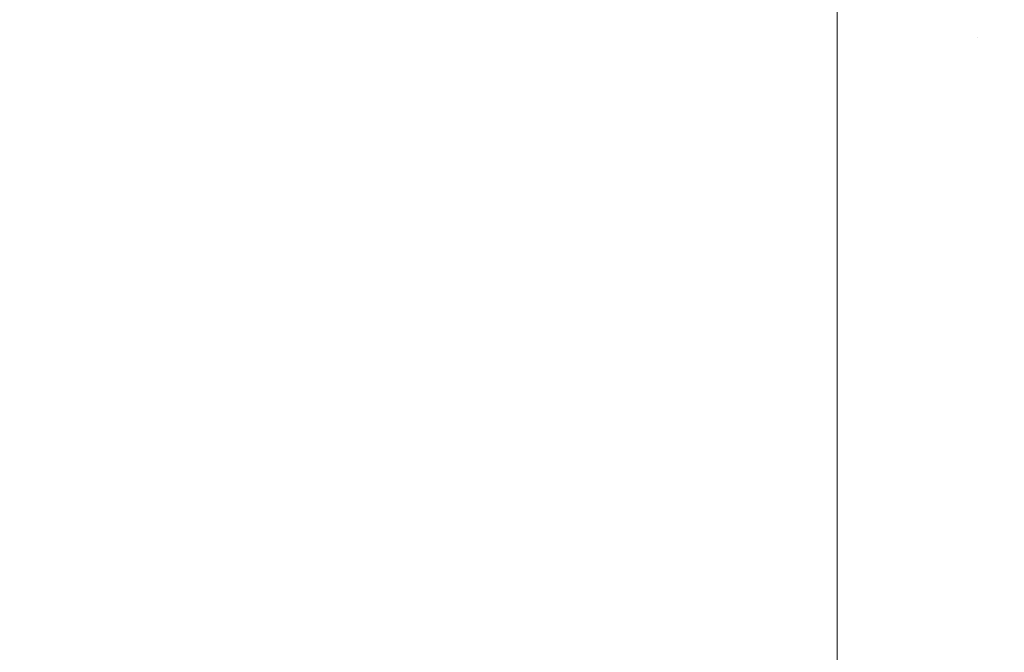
# Model space of a CAD drawing. Header units: centimetres. Extents: x -26 to 27.3, y 37.2 to 39.
# Tile 243 of 256: x 9.178 to 9.253, y 37.4012 to 37.4494. Entities that reach past the tile are written whole.
import ezdxf

# ---------------------------------------------------------------- set-up
doc = ezdxf.new("R2010")
doc.units = ezdxf.units.CM
doc.header["$LTSCALE"] = 2.54
doc.layers.add('Lucido design-1', color=7, linetype='Continuous')

# ---------------------------------------------------------------- blocks, each defined once
blk = doc.blocks.new('Gruppo-6-1')
at = {"color": 7, "linetype": 'Continuous', "lineweight": 9}
for points in [[(-25.859734, 38.900112, -349.282667), (-25.859734, 37.300112, -349.282667), (27.240266, 37.300112, -349.282667), (27.240266, 38.900112, -349.282667)], [(-25.859734, 38.900112, -373.24943), (-25.859734, 37.300112, -373.24943), (27.240266, 37.300112, -373.24943), (27.240266, 38.900112, -373.24943)]]:
    blk.add_3dface(points, dxfattribs=at)
for points, invisible_edges in [([(9.261663, 37.448718, -350.070559), (9.250974, 37.448036, -350.070559), (9.250823, 37.451597, -350.068529), (9.261361, 37.452269, -350.068529)], 15), ([(9.261663, 37.448718, -374.037322), (9.250974, 37.448036, -374.037322), (9.250823, 37.451597, -374.035292), (9.261361, 37.452269, -374.035292)], 15), ([(9.250823, 37.451597, -350.068529), (9.250974, 37.448036, -350.070559), (9.240266, 37.447809, -350.070559), (9.240266, 37.450102, -350.069252)], 11), ([(9.250823, 37.451597, -374.035292), (9.250974, 37.448036, -374.037322), (9.240266, 37.447809, -374.037322), (9.240266, 37.450102, -374.036015)], 11), ([(-7.859734, 37.447809, -350.070559), (-7.859734, 37.450102, -350.069252), (9.240266, 37.450102, -350.069252), (9.240266, 37.447809, -350.070559)], 10), ([(-7.859734, 37.447809, -374.037322), (-7.859734, 37.450102, -374.036015), (9.240266, 37.450102, -374.036015), (9.240266, 37.447809, -374.037322)], 10), ([(9.261972, 37.445083, -350.072442), (9.251129, 37.444392, -350.072442), (9.250974, 37.448036, -350.070559), (9.261663, 37.448718, -350.070559)], 15), ([(9.261972, 37.445083, -374.039205), (9.251129, 37.444392, -374.039205), (9.250974, 37.448036, -374.037322), (9.261663, 37.448718, -374.037322)], 15), ([(9.240266, 37.447809, -350.070559), (9.240266, 37.446277, -350.07135), (-7.859734, 37.446277, -350.07135), (-7.859734, 37.447809, -350.070559)], 10), ([(9.240266, 37.447809, -374.037322), (9.240266, 37.446277, -374.038113), (-7.859734, 37.446277, -374.038113), (-7.859734, 37.447809, -374.037322)], 10), ([(9.250974, 37.448036, -350.070559), (9.251129, 37.444392, -350.072442), (9.240266, 37.444161, -350.072442), (9.240266, 37.446277, -350.07135)], 11), ([(9.240266, 37.446277, -350.07135), (9.240266, 37.447809, -350.070559), (9.250974, 37.448036, -350.070559)], 10), ([(9.250974, 37.448036, -374.037322), (9.251129, 37.444392, -374.039205), (9.240266, 37.444161, -374.039205), (9.240266, 37.446277, -374.038113)], 11), ([(9.240266, 37.446277, -374.038113), (9.240266, 37.447809, -374.037322), (9.250974, 37.448036, -374.037322)], 10), ([(-7.859734, 37.444161, -350.072442), (-7.859734, 37.446277, -350.07135), (9.240266, 37.446277, -350.07135), (9.240266, 37.444161, -350.072442)], 10), ([(-7.859734, 37.444161, -374.039205), (-7.859734, 37.446277, -374.038113), (9.240266, 37.446277, -374.038113), (9.240266, 37.444161, -374.039205)], 10), ([(9.240266, 37.442365, -350.073278), (9.240266, 37.444161, -350.072442), (9.251129, 37.444392, -350.072442), (9.251287, 37.44067, -350.074176)], 14), ([(9.240266, 37.442365, -374.040041), (9.240266, 37.444161, -374.039205), (9.251129, 37.444392, -374.039205), (9.251287, 37.44067, -374.040939)], 14), ([(9.262288, 37.441371, -350.074176), (9.251287, 37.44067, -350.074176), (9.251129, 37.444392, -350.072442), (9.261972, 37.445083, -350.072442)], 15), ([(9.262288, 37.441371, -374.040939), (9.251287, 37.44067, -374.040939), (9.251129, 37.444392, -374.039205), (9.261972, 37.445083, -374.039205)], 15), ([(9.240266, 37.444161, -350.072442), (9.240266, 37.442365, -350.073278), (-7.859734, 37.442365, -350.073278), (-7.859734, 37.444161, -350.072442)], 10), ([(9.240266, 37.444161, -374.039205), (9.240266, 37.442365, -374.040041), (-7.859734, 37.442365, -374.040041), (-7.859734, 37.444161, -374.039205)], 10), ([(-7.859734, 37.440436, -350.074176), (-7.859734, 37.442365, -350.073278), (9.240266, 37.442365, -350.073278), (9.240266, 37.440436, -350.074176)], 10), ([(-7.859734, 37.440436, -374.040939), (-7.859734, 37.442365, -374.040041), (9.240266, 37.442365, -374.040041), (9.240266, 37.440436, -374.040939)], 10), ([(9.251287, 37.44067, -350.074176), (9.240266, 37.440436, -350.074176), (9.240266, 37.442365, -350.073278)], 9), ([(9.251287, 37.44067, -374.040939), (9.240266, 37.440436, -374.040939), (9.240266, 37.442365, -374.040041)], 9), ([(9.240266, 37.438372, -350.075035), (9.240266, 37.440436, -350.074176), (9.251287, 37.44067, -350.074176), (9.251448, 37.436876, -350.075757)], 14), ([(9.240266, 37.438372, -374.041798), (9.240266, 37.440436, -374.040939), (9.251287, 37.44067, -374.040939), (9.251448, 37.436876, -374.04252)], 14), ([(9.26261, 37.437588, -350.075757), (9.251448, 37.436876, -350.075757), (9.251287, 37.44067, -350.074176), (9.262288, 37.441371, -350.074176)], 15), ([(9.26261, 37.437588, -374.04252), (9.251448, 37.436876, -374.04252), (9.251287, 37.44067, -374.040939), (9.262288, 37.441371, -374.040939)], 15), ([(9.240266, 37.440436, -350.074176), (9.240266, 37.438372, -350.075035), (-7.859734, 37.438372, -350.075035), (-7.859734, 37.440436, -350.074176)], 10), ([(9.240266, 37.440436, -374.040939), (9.240266, 37.438372, -374.041798), (-7.859734, 37.438372, -374.041798), (-7.859734, 37.440436, -374.040939)], 10), ([(-7.859734, 37.436639, -350.075757), (-7.859734, 37.438372, -350.075035), (9.240266, 37.438372, -350.075035), (9.240266, 37.436639, -350.075757)], 10), ([(-7.859734, 37.436639, -374.04252), (-7.859734, 37.438372, -374.041798), (9.240266, 37.438372, -374.041798), (9.240266, 37.436639, -374.04252)], 10), ([(9.251448, 37.436876, -350.075757), (9.240266, 37.436639, -350.075757), (9.240266, 37.438372, -350.075035)], 9), ([(9.251448, 37.436876, -374.04252), (9.240266, 37.436639, -374.04252), (9.240266, 37.438372, -374.041798)], 9), ([(9.262938, 37.43374, -350.077181), (9.251612, 37.433018, -350.077181), (9.251448, 37.436876, -350.075757), (9.26261, 37.437588, -350.075757)], 15), ([(9.262938, 37.43374, -374.043944), (9.251612, 37.433018, -374.043944), (9.251448, 37.436876, -374.04252), (9.26261, 37.437588, -374.04252)], 15), ([(9.240266, 37.436639, -350.075757), (9.240266, 37.434307, -350.076617), (-7.859734, 37.434307, -350.076617), (-7.859734, 37.436639, -350.075757)], 10), ([(9.240266, 37.436639, -374.04252), (9.240266, 37.434307, -374.04338), (-7.859734, 37.434307, -374.04338), (-7.859734, 37.436639, -374.04252)], 10), ([(9.240266, 37.434307, -350.076617), (9.240266, 37.436639, -350.075757), (9.251448, 37.436876, -350.075757), (9.251612, 37.433018, -350.077181)], 14), ([(9.240266, 37.434307, -374.04338), (9.240266, 37.436639, -374.04252), (9.251448, 37.436876, -374.04252), (9.251612, 37.433018, -374.043944)], 14), ([(-7.859734, 37.432777, -350.077181), (-7.859734, 37.434307, -350.076617), (9.240266, 37.434307, -350.076617), (9.240266, 37.432777, -350.077181)], 10), ([(-7.859734, 37.432777, -374.043944), (-7.859734, 37.434307, -374.04338), (9.240266, 37.434307, -374.04338), (9.240266, 37.432777, -374.043944)], 10), ([(9.251612, 37.433018, -350.077181), (9.240266, 37.432777, -350.077181), (9.240266, 37.434307, -350.076617)], 9), ([(9.251612, 37.433018, -374.043944), (9.240266, 37.432777, -374.043944), (9.240266, 37.434307, -374.04338)], 9), ([(9.26327, 37.429834, -350.078446), (9.251779, 37.429101, -350.078446), (9.251612, 37.433018, -350.077181), (9.262938, 37.43374, -350.077181)], 15), ([(9.26327, 37.429834, -374.045209), (9.251779, 37.429101, -374.045209), (9.251612, 37.433018, -374.043944), (9.262938, 37.43374, -374.043944)], 15), ([(9.240266, 37.432777, -350.077181), (9.240266, 37.430177, -350.07802), (-7.859734, 37.430177, -350.07802), (-7.859734, 37.432777, -350.077181)], 10), ([(9.240266, 37.432777, -374.043944), (9.240266, 37.430177, -374.044783), (-7.859734, 37.430177, -374.044783), (-7.859734, 37.432777, -374.043944)], 10), ([(9.240266, 37.430177, -350.07802), (9.240266, 37.432777, -350.077181), (9.251612, 37.433018, -350.077181), (9.251779, 37.429101, -350.078446)], 14), ([(9.240266, 37.430177, -374.044783), (9.240266, 37.432777, -374.043944), (9.251612, 37.433018, -374.043944), (9.251779, 37.429101, -374.045209)], 14), ([(-7.859734, 37.428857, -350.078446), (-7.859734, 37.430177, -350.07802), (9.240266, 37.430177, -350.07802), (9.240266, 37.428857, -350.078446)], 10), ([(-7.859734, 37.428857, -374.045209), (-7.859734, 37.430177, -374.044783), (9.240266, 37.430177, -374.044783), (9.240266, 37.428857, -374.045209)], 10), ([(9.251779, 37.429101, -350.078446), (9.240266, 37.428857, -350.078446), (9.240266, 37.430177, -350.07802)], 9), ([(9.251779, 37.429101, -374.045209), (9.240266, 37.428857, -374.045209), (9.240266, 37.430177, -374.044783)], 9), ([(9.263607, 37.425875, -350.07955), (9.251947, 37.425132, -350.07955), (9.251779, 37.429101, -350.078446), (9.26327, 37.429834, -350.078446)], 15), ([(9.263607, 37.425875, -374.046313), (9.251947, 37.425132, -374.046313), (9.251779, 37.429101, -374.045209), (9.26327, 37.429834, -374.045209)], 15), ([(9.240266, 37.428857, -350.078446), (9.240266, 37.425989, -350.079243), (-7.859734, 37.425989, -350.079243), (-7.859734, 37.428857, -350.078446)], 10), ([(9.240266, 37.428857, -374.045209), (9.240266, 37.425989, -374.046006), (-7.859734, 37.425989, -374.046006), (-7.859734, 37.428857, -374.045209)], 10), ([(9.240266, 37.425989, -350.079243), (9.240266, 37.428857, -350.078446), (9.251779, 37.429101, -350.078446), (9.251947, 37.425132, -350.07955)], 14), ([(9.240266, 37.425989, -374.046006), (9.240266, 37.428857, -374.045209), (9.251779, 37.429101, -374.045209), (9.251947, 37.425132, -374.046313)], 14), ([(-7.859734, 37.424884, -350.07955), (-7.859734, 37.425989, -350.079243), (9.240266, 37.425989, -350.079243), (9.240266, 37.424884, -350.07955)], 10), ([(-7.859734, 37.424884, -374.046313), (-7.859734, 37.425989, -374.046006), (9.240266, 37.425989, -374.046006), (9.240266, 37.424884, -374.046313)], 10), ([(9.251947, 37.425132, -350.07955), (9.240266, 37.424884, -350.07955), (9.240266, 37.425989, -350.079243)], 9), ([(9.251947, 37.425132, -374.046313), (9.240266, 37.424884, -374.046313), (9.240266, 37.425989, -374.046006)], 9), ([(9.263948, 37.421871, -350.080489), (9.252118, 37.421117, -350.080489), (9.251947, 37.425132, -350.07955), (9.263607, 37.425875, -350.07955)], 15), ([(9.263948, 37.421871, -374.047253), (9.252118, 37.421117, -374.047253), (9.251947, 37.425132, -374.046313), (9.263607, 37.425875, -374.046313)], 15), ([(9.240266, 37.424884, -350.07955), (9.240266, 37.421753, -350.080282), (-7.859734, 37.421753, -350.080282), (-7.859734, 37.424884, -350.07955)], 10), ([(9.240266, 37.424884, -374.046313), (9.240266, 37.421753, -374.047045), (-7.859734, 37.421753, -374.047045), (-7.859734, 37.424884, -374.046313)], 10), ([(9.240266, 37.421753, -350.080282), (9.240266, 37.424884, -350.07955), (9.251947, 37.425132, -350.07955), (9.252118, 37.421117, -350.080489)], 14), ([(9.240266, 37.421753, -374.047045), (9.240266, 37.424884, -374.046313), (9.251947, 37.425132, -374.046313), (9.252118, 37.421117, -374.047253)], 14), ([(-7.859734, 37.420865, -350.080489), (-7.859734, 37.421753, -350.080282), (9.240266, 37.421753, -350.080282), (9.240266, 37.420865, -350.080489)], 10), ([(-7.859734, 37.420865, -374.047253), (-7.859734, 37.421753, -374.047045), (9.240266, 37.421753, -374.047045), (9.240266, 37.420865, -374.047253)], 10), ([(9.252118, 37.421117, -350.080489), (9.240266, 37.420865, -350.080489), (9.240266, 37.421753, -350.080282)], 9), ([(9.252118, 37.421117, -374.047253), (9.240266, 37.420865, -374.047253), (9.240266, 37.421753, -374.047045)], 9), ([(9.264292, 37.417829, -350.081263), (9.25229, 37.417063, -350.081263), (9.252118, 37.421117, -350.080489), (9.263948, 37.421871, -350.080489)], 15), ([(9.264292, 37.417829, -374.048026), (9.25229, 37.417063, -374.048026), (9.252118, 37.421117, -374.047253), (9.263948, 37.421871, -374.047253)], 15), ([(9.240266, 37.420865, -350.080489), (9.240266, 37.417475, -350.081136), (-7.859734, 37.417475, -350.081136), (-7.859734, 37.420865, -350.080489)], 10), ([(9.240266, 37.420865, -374.047253), (9.240266, 37.417475, -374.047899), (-7.859734, 37.417475, -374.047899), (-7.859734, 37.420865, -374.047253)], 10), ([(9.240266, 37.417475, -350.081136), (9.240266, 37.420865, -350.080489), (9.252118, 37.421117, -350.080489), (9.25229, 37.417063, -350.081263)], 14), ([(9.240266, 37.417475, -374.047899), (9.240266, 37.420865, -374.047253), (9.252118, 37.421117, -374.047253), (9.25229, 37.417063, -374.048026)], 14), ([(-7.859734, 37.416808, -350.081263), (-7.859734, 37.417475, -350.081136), (9.240266, 37.417475, -350.081136), (9.240266, 37.416808, -350.081263)], 10), ([(-7.859734, 37.416808, -374.048026), (-7.859734, 37.417475, -374.047899), (9.240266, 37.417475, -374.047899), (9.240266, 37.416808, -374.048026)], 10), ([(9.25229, 37.417063, -350.081263), (9.240266, 37.416808, -350.081263), (9.240266, 37.417475, -350.081136)], 9), ([(9.25229, 37.417063, -374.048026), (9.240266, 37.416808, -374.048026), (9.240266, 37.417475, -374.047899)], 9), ([(9.264639, 37.413754, -350.081869), (9.252464, 37.412978, -350.081869), (9.25229, 37.417063, -350.081263), (9.264292, 37.417829, -350.081263)], 15), ([(9.264639, 37.413754, -374.048632), (9.252464, 37.412978, -374.048632), (9.25229, 37.417063, -374.048026), (9.264292, 37.417829, -374.048026)], 15), ([(9.240266, 37.416808, -350.081263), (9.240266, 37.413163, -350.081803), (-7.859734, 37.413163, -350.081803), (-7.859734, 37.416808, -350.081263)], 10), ([(9.240266, 37.416808, -374.048026), (9.240266, 37.413163, -374.048566), (-7.859734, 37.413163, -374.048566), (-7.859734, 37.416808, -374.048026)], 10), ([(9.240266, 37.413163, -350.081803), (9.240266, 37.416808, -350.081263), (9.25229, 37.417063, -350.081263), (9.252464, 37.412978, -350.081869)], 14), ([(9.240266, 37.413163, -374.048566), (9.240266, 37.416808, -374.048026), (9.25229, 37.417063, -374.048026), (9.252464, 37.412978, -374.048632)], 14), ([(9.264988, 37.409655, -350.082305), (9.252638, 37.408867, -350.082305), (9.252464, 37.412978, -350.081869), (9.264639, 37.413754, -350.081869)], 15), ([(9.264988, 37.409655, -374.049068), (9.252638, 37.408867, -374.049068), (9.252464, 37.412978, -374.048632), (9.264639, 37.413754, -374.048632)], 15), ([(-7.859734, 37.412719, -350.081869), (-7.859734, 37.413163, -350.081803), (9.240266, 37.413163, -350.081803), (9.240266, 37.412719, -350.081869)], 10), ([(-7.859734, 37.412719, -374.048632), (-7.859734, 37.413163, -374.048566), (9.240266, 37.413163, -374.048566), (9.240266, 37.412719, -374.048632)], 10), ([(9.252464, 37.412978, -350.081869), (9.240266, 37.412719, -350.081869), (9.240266, 37.413163, -350.081803)], 9), ([(9.252464, 37.412978, -374.048632), (9.240266, 37.412719, -374.048632), (9.240266, 37.413163, -374.048566)], 9), ([(9.240266, 37.408827, -350.082282), (9.240266, 37.412719, -350.081869), (9.252464, 37.412978, -350.081869), (9.252638, 37.408867, -350.082305)], 14), ([(9.240266, 37.408827, -374.049045), (9.240266, 37.412719, -374.048632), (9.252464, 37.412978, -374.048632), (9.252638, 37.408867, -374.049068)], 14), ([(9.240266, 37.412719, -350.081869), (9.240266, 37.408827, -350.082282), (-7.859734, 37.408827, -350.082282), (-7.859734, 37.412719, -350.081869)], 10), ([(9.240266, 37.412719, -374.048632), (9.240266, 37.408827, -374.049045), (-7.859734, 37.408827, -374.049045), (-7.859734, 37.412719, -374.048632)], 10), ([(9.265338, 37.405537, -350.082572), (9.252814, 37.404738, -350.082572), (9.252638, 37.408867, -350.082305), (9.264988, 37.409655, -350.082305)], 15), ([(9.265338, 37.405537, -374.049335), (9.252814, 37.404738, -374.049335), (9.252638, 37.408867, -374.049068), (9.264988, 37.409655, -374.049068)], 15), ([(-7.859734, 37.408604, -350.082305), (-7.859734, 37.408827, -350.082282), (9.240266, 37.408827, -350.082282), (9.240266, 37.408604, -350.082305)], 10), ([(-7.859734, 37.408604, -374.049068), (-7.859734, 37.408827, -374.049045), (9.240266, 37.408827, -374.049045), (9.240266, 37.408604, -374.049068)], 10), ([(9.240266, 37.408604, -350.082305), (9.240266, 37.404474, -350.082571), (-7.859734, 37.404474, -350.082571), (-7.859734, 37.408604, -350.082305)], 10), ([(9.240266, 37.408604, -374.049068), (9.240266, 37.404474, -374.049335), (-7.859734, 37.404474, -374.049335), (-7.859734, 37.408604, -374.049068)], 10), ([(9.252638, 37.408867, -350.082305), (9.240266, 37.408604, -350.082305), (9.240266, 37.408827, -350.082282)], 9), ([(9.252814, 37.404738, -350.082572), (9.240266, 37.404472, -350.082572), (9.240266, 37.408604, -350.082305), (9.252638, 37.408867, -350.082305)], 13), ([(9.252638, 37.408867, -374.049068), (9.240266, 37.408604, -374.049068), (9.240266, 37.408827, -374.049045)], 9), ([(9.252814, 37.404738, -374.049335), (9.240266, 37.404472, -374.049335), (9.240266, 37.408604, -374.049068), (9.252638, 37.408867, -374.049068)], 13), ([(9.265708, 37.401193, -350.082667), (9.252999, 37.400382, -350.082667), (9.252814, 37.404738, -350.082572), (9.265338, 37.405537, -350.082572)], 14), ([(9.265708, 37.401193, -374.04943), (9.252999, 37.400382, -374.04943), (9.252814, 37.404738, -374.049335), (9.265338, 37.405537, -374.049335)], 14), ([(9.252999, 37.400382, -350.082667), (9.240266, 37.400112, -350.082667), (9.240266, 37.404472, -350.082572), (9.252814, 37.404738, -350.082572)], 12), ([(9.252999, 37.400382, -374.04943), (9.240266, 37.400112, -374.04943), (9.240266, 37.404472, -374.049335), (9.252814, 37.404738, -374.049335)], 12), ([(-7.859734, 37.404474, -350.082571), (9.240266, 37.404474, -350.082571), (9.240266, 37.400112, -350.082667), (-7.859734, 37.400112, -350.082667)], 1), ([(-7.859734, 37.404474, -374.049335), (9.240266, 37.404474, -374.049335), (9.240266, 37.400112, -374.04943), (-7.859734, 37.400112, -374.04943)], 1)]:
    blk.add_3dface(points, dxfattribs=dict(at, invisible_edges=invisible_edges))

msp = doc.modelspace()

# ---------------------------------------------------------------- block references
at = {"layer": 'Lucido design-1', "color": 7}
msp.add_blockref('Gruppo-6-1', (0, 0), dxfattribs=at)

doc.saveas('drawing.dxf')
